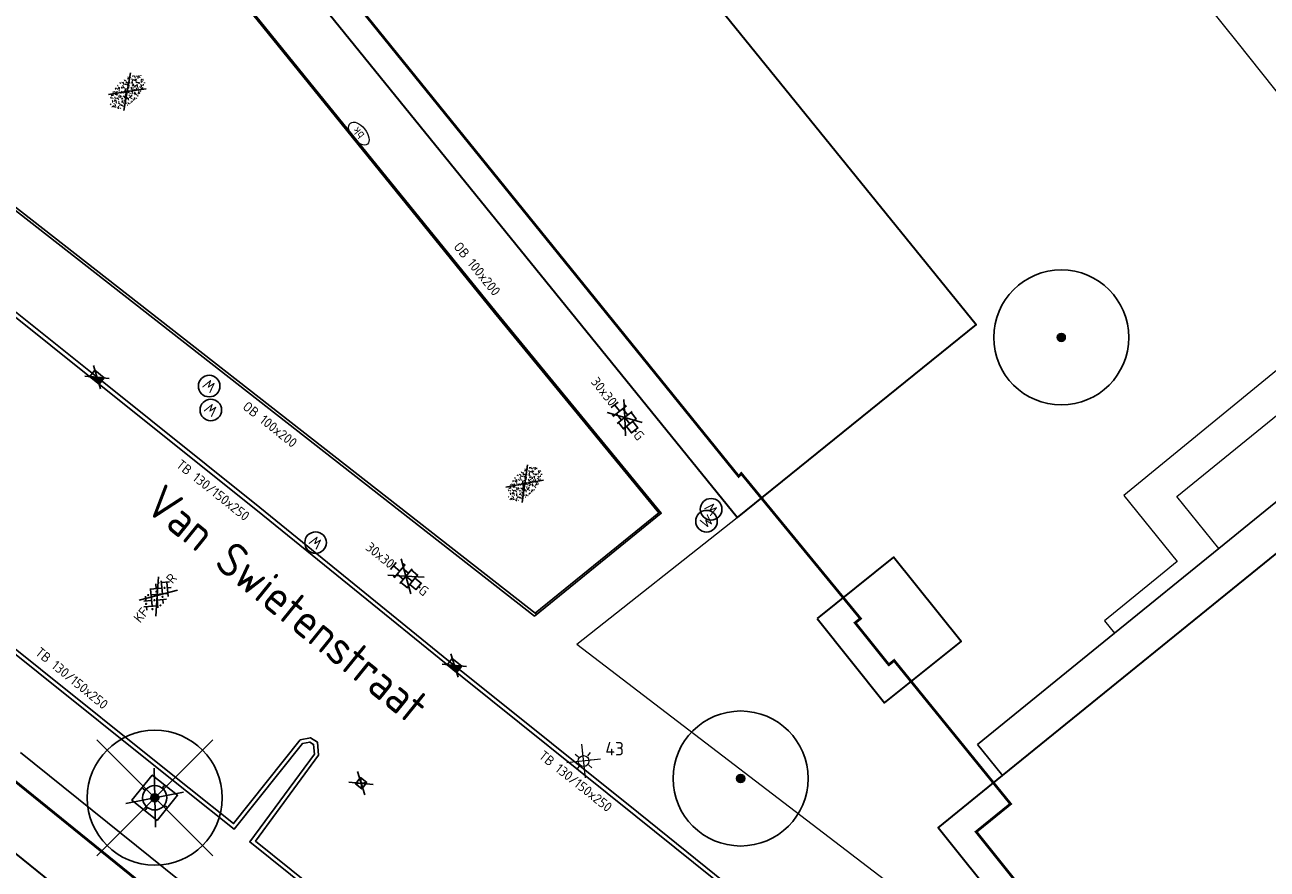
# Model space of a CAD drawing. Header units: metres. Extents: x 92877 to 94117, y 464509 to 465451.
# Tile 62 of 102: x 93219 to 93265, y 465127 to 465158. Entities that reach past the tile are written whole.
import ezdxf
from ezdxf.enums import TextEntityAlignment as Align

# ---------------------------------------------------------------- set-up
doc = ezdxf.new("R2010")
doc.units = ezdxf.units.M
doc.linetypes.add('XX-PROJECTGRENS', pattern=[18, 12, -3, 0, -3])
doc.layers.get('0').update_dxf_attribs({"linetype": 'CONTINUOUS'})
for name, color, linetype, lineweight in [('B-WE-GR-BOOM-S', 90, 'CONTINUOUS', 25), ('B-WE-IE-MEUBILAIR_WEGMEUBILAIR_LICHTMAST-T25', 7, 'CONTINUOUS', 25), ('B-WE-KL-WATER-S', 252, 'CONTINUOUS', 25), ('B-WE-OG-TOPOGRAFIE_BEBOUWING-GV', 252, 'CONTINUOUS', 35), ('B-WE-OG-TOPOGRAFIE_STRAATNAAM-T18', 7, 'CONTINUOUS', 18), ('B-WE-VH-VERHARDING-GV', 252, 'CONTINUOUS', 18), ('N-WE-KG-GRENS_PROJECT-G', 1, 'XX-PROJECTGRENS', 35), ('V-WE-GR-BOOM-S', 90, 'CONTINUOUS', 25), ('V-WE-GR-GRAS-S', 60, 'CONTINUOUS', 25), ('V-WE-IE-MEUBILAIR_WEGMEUBILAIR_BOOMKRANS-S', 7, 'CONTINUOUS', 25), ('V-WE-KL-ET_LS_OV_LICHTMAST-S', 190, 'CONTINUOUS', 25), ('V-WE-RI-HWA_KOLK-S', 150, 'CONTINUOUS', 25), ('V-WE-VH-KANTOPSLUITING-T18', 10, 'CONTINUOUS', 18), ('V-WE-VH-KANTOPSLUITING_OPSLUITBAND_100X200-G', 150, 'VH-OPSLUITBAND_100X200-V', 25), ('V-WE-VH-KANTOPSLUITING_OPSLUITBAND_60X200-G', 150, 'VH-OPSLUITBAND_60X200-V', 25), ('V-WE-VH-KANTOPSLUITING_TROTTOIRBAND_130 150-G', 210, 'VH-TROTTOIRBAND_130-150-V', 25), ('V-WE-VH-KANTOPSLUITING_VOORKANTBAND-G', 50, 'CONTINUOUS', 25), ('V-WE-VH-MATERIAALGRENS-G', 7, 'CONTINUOUS-V', 25), ('V-WE-VH-VERHARDING_STRAATBAKSTEEN-S', 252, 'CONTINUOUS', 25), ('V-WE-VH-VERHARDING_TEGEL-S', 252, 'CONTINUOUS', 25)]:
    doc.layers.add(name, color=color, linetype=linetype, lineweight=lineweight)
doc.layers.add('B_OVERBOUWLIJN_LIJN_1', color=252, linetype='CONTINUOUS')
doc.styles.add('NLCS-ISO', font='NLCS-ISO.ttf')
doc.styles.add('NLCS-ISO-M200-T18', font='NLCS-ISO.ttf', dxfattribs={"height": 0.36})
doc.styles.add('NLCS-ISO-M200-T25', font='NLCS-ISO.ttf', dxfattribs={"height": 0.5})
doc.styles.get("Standard").update_dxf_attribs({"font": 'isocp.shx'})
doc.linetypes.add('CONTINUOUS-V', pattern='A,3.5,[24,NLCS.SHX,S=0.5,R=0,X=0,Y=0],3.5', length=7)
doc.linetypes.add('VH-OPSLUITBAND_100X200-V', pattern='A,4,[24,NLCS.SHX,S=1,R=0,X=0,Y=0],4,-2,4,-2', length=16)
doc.linetypes.add('VH-OPSLUITBAND_60X200-V', pattern='A,3,[24,NLCS.SHX,S=1,R=0,X=0,Y=0],3,-2,2,-2', length=12)
doc.linetypes.add('VH-TROTTOIRBAND_130-150-V', pattern='A,2.5,[24,NLCS.SHX,S=1,R=0,X=0,Y=0],2.5,-2,2,-2,2,-2', length=15)

# ---------------------------------------------------------------- blocks, each defined once
blk = doc.blocks.new('V-SIE-WEG_BOOMKRANS')
at = {"color": 0}
for p, q in [((-0.836, -0.701), (0.836, 0.701)), ((0.836, -0.701), (-0.836, 0.701))]:
    blk.add_line(p, q, dxfattribs=at)
at = {"flags": 128}
blk.add_lwpolyline([(-0.6, -0.6), (0.6, -0.6), (0.6, 0.6), (-0.6, 0.6)], close=True, dxfattribs=at)
for points in [[(-0.001, 0.6), (-0.001, 0.551), (-0.016, 0.525), (-0.001, 0.498), (-0.001, 0.45)], [(0.6, 0.001), (0.551, 0.001), (0.525, 0.016), (0.498, 0.001), (0.45, 0.001)], [(-0.6, -0.001), (-0.551, -0.001), (-0.525, -0.016), (-0.498, -0.001), (-0.45, -0.001)], [(0.001, -0.6), (0.001, -0.551), (0.016, -0.525), (0.001, -0.498), (0.001, -0.45)]]:
    blk.add_lwpolyline(points, dxfattribs=at)
blk.add_circle((0, 0), 0.45)
blk = doc.blocks.new('V-SRI-KOLK_TROTTOIR-SO')
blk.add_hatch(color=256).paths.add_polyline_path([(1.125, 0.75), (-1.125, 0.75), (-1.125, -0.75)])
at = {"ltscale": 0.1}
for p, q in [((-1.875, 1.25), (1.875, -1.25)), ((1.875, 1.25), (-1.875, -1.25))]:
    blk.add_line(p, q, dxfattribs=at)
blk.add_line((-1.125, -0.75), (1.125, 0.75))
at = {"flags": 128}
blk.add_lwpolyline([(-1.125, -0.75), (1.125, -0.75), (1.125, 0.75), (-1.125, 0.75)], close=True, dxfattribs=at)
blk = doc.blocks.new('V-SRI-KOLK_STRAAT_300X300-SO')
at = {"ltscale": 0.1}
for p, q in [((-1.875, 2), (1.875, -0.5)), ((1.875, 2), (-1.875, -0.5))]:
    blk.add_line(p, q, dxfattribs=at)
for p, q in [((-0.75, 0), (0.75, 1.5)), ((0.75, 0), (-0.75, 1.5))]:
    blk.add_line(p, q)
at = {"flags": 128}
blk.add_lwpolyline([(-0.75, 0), (0.75, 0), (0.75, 1.5), (-0.75, 1.5)], close=True, dxfattribs=at)
blk = doc.blocks.new('SKL-WATER_BRANDKRAAN_BRANDPUT-SO')
at = {"color": 0, "linetype": 'ByBlock', "lineweight": 18}
blk.add_ellipse((0, 0), major_axis=(2.5, 0), ratio=0.54, dxfattribs=at)
at = {"color": 0, "linetype": 'ByBlock', "lineweight": 18, "style": 'NLCS-ISO'}
blk.add_text('bk', height=1.5, dxfattribs=at).set_placement((0.16, 0), align=Align.MIDDLE_CENTER)
blk = doc.blocks.new('SKL-WATER_STRAATPOT-SO')
blk.add_circle((0, 0), 2)
at = {"style": 'NLCS-ISO'}
blk.add_text('W', height=2, rotation=360, dxfattribs=at).set_placement((-1.06, -1.05))
blk = doc.blocks.new('V-SVH-TEGEL_300X300_DUN_HALFST_KL-SO')
for p, q in [((-3.08, 0.75), (-3, 0.75)), ((-3, -0.83), (-3, 0.83)), ((-3, 0), (-1.5, 0)), ((-1.84, 1.5), (-1.5, 1.5)), ((-1.5, -1.6), (-1.5, 1.6)), ((-1.5, 0.75), (0, 0.75)), ((0, -1.78), (0, 1.78)), ((0, 1.5), (1.5, 1.5)), ((0, 0), (1.5, 0)), ((1.5, -1.6), (1.5, 1.6)), ((1.5, 0.75), (3, 0.75)), ((3, -0.83), (3, 0.83)), ((3, 0), (3.39, 0)), ((-3.08, -0.75), (-3, -0.75)), ((-1.84, -1.5), (-1.5, -1.5)), ((-1.5, -0.75), (0, -0.75)), ((0, -1.5), (1.5, -1.5)), ((1.5, -0.75), (3, -0.75))]:
    blk.add_line(p, q)
at = {"ltscale": 0.1}
for q in [(-2.75, -1.98), (-2.73, 1.96), (2.73, 1.96), (2.75, -1.98)]:
    blk.add_line((0, 0), q, dxfattribs=at)
at = {"style": 'NLCS-ISO'}
blk.add_attdef('FORMAAT', text='', height=1.8, dxfattribs=at).set_placement((-3.18, 0), align=Align.MIDDLE_RIGHT)
blk.add_attdef('KLEUR', text='', height=1.8, dxfattribs=at).set_placement((3.49, 0), align=Align.MIDDLE_LEFT)
at = {"style": 'NLCS-ISO', "flags": 1}
blk.add_attdef('FUNCTIE', text='', height=1.8, dxfattribs=at).set_placement((0.12, -3.58), align=Align.MIDDLE_CENTER)
blk = doc.blocks.new('V-SVH-SBS_KEIFORMAAT_KEPER_KL-SO')
for p, q in [((-3.36, -0.25), (-2.89, 0.22)), ((-3.23, 0.55), (-1.41, -1.27)), ((0, 0), (-2.8, 2.01)), ((-2.44, 1.25), (-1.41, 0.22)), ((-2.15, -0.53), (0.08, 1.7)), ((-2.15, 0.96), (-1.49, 1.62)), ((-1.7, -1.56), (0.08, 0.22)), ((-0.67, 0.96), (1.56, -1.27)), ((-0.02, 1.8), (1.56, 0.22)), ((0, 0), (2.8, 2.01)), ((0.82, 0.96), (1.48, 1.62)), ((0.82, -0.53), (2.54, 1.19)), ((1.14, -1.7), (3.05, 0.22)), ((2.3, 0.96), (3.39, -0.13)), ((0, 0), (-3.13, -2.25)), ((-0.67, -0.53), (0.58, -1.77)), ((-0.44, -1.78), (0.08, -1.27)), ((0, 0), (3.13, -2.25)), ((2.3, -0.53), (2.8, -1.02))]:
    blk.add_line(p, q)
for centre in [(-2.52, 0.59), (-1.04, 1.33), (0.45, 0.59), (1.93, 1.33), (-2.52, -0.9), (-1.04, -0.16), (0.45, -0.9), (1.93, -0.16)]:
    blk.add_circle(centre, 0.0881)
blk.add_arc((-1.04, -1.64), 0.0881, 295.9034, 224.543)
at = {"style": 'NLCS-ISO'}
blk.add_attdef('FORMAAT', text='', height=1.8, dxfattribs=at).set_placement((-3.39, 0), align=Align.MIDDLE_RIGHT)
blk.add_attdef('KLEUR', text='', height=1.8, dxfattribs=at).set_placement((3.39, 0), align=Align.MIDDLE_LEFT)
at = {"style": 'NLCS-ISO', "flags": 1}
blk.add_attdef('FUNCTIE', text='', height=1.8, dxfattribs=at).set_placement((0.12, -3.58), align=Align.MIDDLE_CENTER)
blk = doc.blocks.new('V-SGR-GRAS_01-SO')
at = {"ltscale": 0.1}
for p, q in [((-1.96, -0.07), (-1.98, 0)), ((-1.93, 0.19), (-1.93, 0.24)), ((-1.89, 0.24), (-1.92, 0.25)), ((-1.67, 0.02), (-1.6, 0.04)), ((-1.6, 0.24), (-1.65, 0.29)), ((-1.53, 0.32), (-1.6, 0.35)), ((-1.45, 0.64), (-1.52, 0.66)), ((-1.52, 0.19), (-1.44, 0.19)), ((-1.47, 0.58), (-1.48, 0.65)), ((0, 0), (-1.43, 1.03)), ((-1.43, 0.48), (-1.35, 0.5)), ((-1.36, 0.21), (-1.43, 0.23)), ((0, 0), (-1.43, -1.03)), ((-1.42, 0.13), (-1.36, 0.17)), ((-1.38, 0.11), (-1.32, 0.16)), ((-1.37, 0.01), (-1.38, 0.08)), ((-1.33, 0.11), (-1.33, 0.19)), ((-1.3, 0.76), (-1.32, 0.77)), ((-1.28, 0.68), (-1.28, 0.76)), ((-1.17, 0.39), (-1.23, 0.43)), ((-1.17, 0.24), (-1.22, 0.29)), ((-1.15, 0.65), (-1.21, 0.7)), ((-1.11, 0.17), (-1.04, 0.19)), ((-1.03, 0.03), (-1.1, 0.07)), ((-0.94, 0.84), (-1, 0.88)), ((-0.97, 0.51), (-0.92, 0.57)), ((-0.89, 0.5), (-0.97, 0.52)), ((-0.94, 0.19), (-0.87, 0.19)), ((-0.92, 0.42), (-0.86, 0.46)), ((-0.89, 0.81), (-0.82, 0.81)), ((-0.87, 0.66), (-0.89, 0.73)), ((-0.8, 0.06), (-0.88, 0.08)), ((-0.87, 0.62), (-0.8, 0.64)), ((-0.8, 0.47), (-0.87, 0.51)), ((-0.75, 0.24), (-0.8, 0.29)), ((-0.77, 0.09), (-0.79, 0.16)), ((-0.73, 0.65), (-0.78, 0.7)), ((-0.74, 0.03), (-0.73, 0.11)), ((-0.67, 0.11), (-0.73, 0.14)), ((-0.69, 0.61), (-0.68, 0.68)), ((-0.58, 0.92), (-0.64, 0.96)), ((-0.56, 0.92), (-0.51, 0.97)), ((-0.56, 0.32), (-0.48, 0.34)), ((-0.44, 0.55), (-0.51, 0.59)), ((-0.43, 0.78), (-0.5, 0.8)), ((-0.42, 0.71), (-0.36, 0.74)), ((-0.34, 0.35), (-0.41, 0.37)), ((-0.32, 0.24), (-0.38, 0.29)), ((-0.31, 0.19), (-0.37, 0.22)), ((-0.37, 0.19), (-0.29, 0.19)), ((-0.31, 0.65), (-0.36, 0.7)), ((-0.32, 0.81), (-0.24, 0.81)), ((-0.32, 0.77), (-0.24, 0.79)), ((-0.28, 0.73), (-0.29, 0.81)), ((-0.21, 1), (-0.27, 1.03)), ((-0.24, 0.02), (-0.17, 0.04)), ((-0.18, 0.17), (-0.19, 0.24)), ((-0.08, 0.63), (-0.14, 0.67)), ((-0.14, -0.04), (-0.14, 0.03)), ((-0.09, 0.53), (-0.09, 0.6)), ((-0.08, 0.16), (-0.03, 0.21)), ((-0.07, 0.19), (0, 0.23)), ((0.06, 0.27), (-0.01, 0.3)), ((0, 0), (1.43, 1.03)), ((0, 0.47), (0.07, 0.49)), ((0, 0), (1.43, -1.03)), ((0.1, 0.24), (0.05, 0.29)), ((0.13, 0.64), (0.06, 0.66)), ((0.07, 0.99), (0.14, 1.03)), ((0.12, 0.65), (0.07, 0.7)), ((0.22, 0.2), (0.15, 0.22)), ((0.21, 0.19), (0.28, 0.19)), ((0.29, 0.71), (0.22, 0.75)), ((0.24, 0.92), (0.31, 0.94)), ((0.26, 0.81), (0.33, 0.81)), ((0.32, 0.81), (0.3, 0.89)), ((0.31, 0.17), (0.39, 0.19)), ((0.32, 0.57), (0.38, 0.62)), ((0.42, 0.34), (0.36, 0.38)), ((0.42, 0.25), (0.4, 0.32)), ((0.43, 0.48), (0.49, 0.51)), ((0.53, 0.24), (0.47, 0.29)), ((0.54, 0.65), (0.49, 0.7)), ((0.56, -0.02), (0.49, 0.02)), ((0.5, 0.45), (0.51, 0.53)), ((0.59, 0.93), (0.52, 0.94)), ((0.55, 0.62), (0.63, 0.64)), ((0.65, 0.79), (0.58, 0.83)), ((0.68, 0.49), (0.61, 0.51)), ((0.77, 0.05), (0.7, 0.07)), ((0.78, 0.42), (0.72, 0.46)), ((0.78, 0.19), (0.86, 0.19)), ((0.83, 0.81), (0.91, 0.81)), ((0.92, 0.06), (0.85, 0.09)), ((0.87, 0.31), (0.94, 0.33)), ((0.95, 0.24), (0.9, 0.29)), ((0.91, 0.89), (0.91, 0.92)), ((0.97, 0.65), (0.91, 0.7)), ((0.93, 0.76), (0.99, 0.8)), ((1.01, 0.87), (0.95, 0.91)), ((1.01, 0.33), (1, 0.4)), ((1.15, 0.78), (1.08, 0.8)), ((1.15, 0.5), (1.08, 0.54)), ((1.1, 0.38), (1.1, 0.45)), ((1.11, 0.77), (1.18, 0.79)), ((1.24, 0.34), (1.17, 0.36)), ((1.18, 0.01), (1.26, 0.03)), ((1.21, 0.21), (1.26, 0.26)), ((1.28, 0.14), (1.22, 0.17)), ((1.28, 0.25), (1.35, 0.29)), ((1.37, 0.24), (1.32, 0.29)), ((1.39, 0.65), (1.34, 0.7)), ((1.36, 0.19), (1.43, 0.19)), ((1.42, 0.46), (1.5, 0.48)), ((1.51, 0.58), (1.44, 0.62)), ((1.64, 0.21), (1.58, 0.25)), ((1.61, 0.41), (1.59, 0.48)), ((1.69, 0.3), (1.7, 0.37)), ((1.79, 0.19), (1.72, 0.21)), ((1.74, 0.16), (1.81, 0.18)), ((1.8, 0.24), (1.75, 0.29)), ((1.93, 0.19), (1.95, 0.19)), ((-1.92, -0.16), (-1.85, -0.12)), ((-1.82, -0.08), (-1.9, -0.06)), ((-1.76, -0.13), (-1.82, -0.09)), ((-1.78, -0.3), (-1.73, -0.25)), ((-1.62, -0.5), (-1.69, -0.46)), ((-1.63, -0.57), (-1.68, -0.52)), ((-1.61, -0.17), (-1.67, -0.11)), ((-1.57, -0.44), (-1.49, -0.44)), ((-1.54, -0.66), (-1.5, -0.64)), ((-1.4, -0.05), (-1.46, -0.01)), ((-1.38, -0.46), (-1.38, -0.39)), ((-1.35, -0.28), (-1.28, -0.26)), ((-1.27, -0.23), (-1.34, -0.21)), ((-1.26, -0.42), (-1.33, -0.38)), ((-1.27, -0.56), (-1.28, -0.48)), ((-1.21, -0.57), (-1.26, -0.52)), ((-1.18, -0.67), (-1.25, -0.65)), ((-1.19, -0.17), (-1.24, -0.11)), ((-1.13, -0.78), (-1.19, -0.75)), ((-1.06, -0.39), (-1, -0.35)), ((-1.04, -0.58), (-0.97, -0.57)), ((-0.99, -0.44), (-0.92, -0.44)), ((-0.9, -0.34), (-0.96, -0.3)), ((-0.9, -0.65), (-0.84, -0.6)), ((-0.84, -0.94), (-0.85, -0.93)), ((-0.78, -0.57), (-0.84, -0.52)), ((-0.76, -0.7), (-0.83, -0.67)), ((-0.76, -0.17), (-0.82, -0.11)), ((-0.8, -0.13), (-0.73, -0.11)), ((-0.71, -0.38), (-0.79, -0.36)), ((-0.79, -0.54), (-0.78, -0.46)), ((-0.72, -0.89), (-0.65, -0.87)), ((-0.71, -0.9), (-0.64, -0.86)), ((-0.62, -0.82), (-0.7, -0.8)), ((-0.67, -0.48), (-0.69, -0.4)), ((-0.53, -0.26), (-0.6, -0.22)), ((-0.58, -0.99), (-0.59, -0.97)), ((-0.57, -0.1), (-0.5, -0.06)), ((-0.49, -0.25), (-0.44, -0.19)), ((-0.48, -0.44), (-0.41, -0.42)), ((-0.4, -0.63), (-0.46, -0.59)), ((-0.38, -0.98), (-0.43, -0.93)), ((-0.42, -0.44), (-0.34, -0.44)), ((-0.36, -0.57), (-0.41, -0.52)), ((-0.34, -0.17), (-0.39, -0.11)), ((-0.26, -0.99), (-0.33, -0.95)), ((-0.25, -0.09), (-0.32, -0.07)), ((-0.17, -0.18), (-0.24, -0.14)), ((-0.16, -0.53), (-0.23, -0.51)), ((-0.21, -0.61), (-0.15, -0.58)), ((-0.19, -0.62), (-0.19, -0.54)), ((-0.17, -0.74), (-0.1, -0.72)), ((-0.07, -0.97), (-0.14, -0.95)), ((-0.04, -0.55), (-0.1, -0.51)), ((-0.08, -0.4), (-0.09, -0.32)), ((-0.01, -1.01), (0.04, -0.95)), ((0.05, -0.98), (0, -0.93)), ((0.07, -0.57), (0.01, -0.52)), ((0.02, -0.96), (0.01, -0.89)), ((0.08, -0.17), (0.03, -0.11)), ((0.1, -0.91), (0.03, -0.88)), ((0.07, -0.29), (0.14, -0.27)), ((0.19, -0.1), (0.13, -0.06)), ((0.16, -0.44), (0.23, -0.44)), ((0.17, -1.04), (0.22, -1.02)), ((0.31, -0.24), (0.24, -0.22)), ((0.33, -0.47), (0.26, -0.43)), ((0.29, -0.33), (0.35, -0.29)), ((0.4, -0.68), (0.32, -0.66)), ((0.39, -0.6), (0.45, -0.55)), ((0.39, -0.59), (0.46, -0.57)), ((0.4, -0.69), (0.41, -0.62)), ((0.46, -0.83), (0.4, -0.8)), ((0.47, -0.98), (0.42, -0.93)), ((0.49, -0.57), (0.44, -0.52)), ((0.45, -0.12), (0.46, -0.05)), ((0.51, -0.17), (0.45, -0.11)), ((0.52, -0.32), (0.5, -0.24)), ((0.62, -0.88), (0.6, -0.81)), ((0.63, -0.14), (0.7, -0.12)), ((0.69, -0.39), (0.62, -0.35)), ((0.64, -0.84), (0.71, -0.81)), ((0.7, -0.89), (0.77, -0.88)), ((0.73, -0.44), (0.81, -0.44)), ((0.82, -0.76), (0.76, -0.72)), ((0.78, -0.04), (0.85, 0)), ((0.86, -0.39), (0.79, -0.37)), ((0.8, -0.19), (0.85, -0.14)), ((0.86, -0.94), (0.84, -0.93)), ((0.91, -0.57), (0.86, -0.52)), ((0.93, -0.17), (0.88, -0.11)), ((0.95, -0.83), (0.88, -0.81)), ((0.94, -0.44), (1.01, -0.42)), ((1.05, -0.31), (0.99, -0.27)), ((1, -0.77), (1, -0.7)), ((1.05, -0.2), (1.05, -0.12)), ((1.11, -0.24), (1.1, -0.16)), ((1.19, -0.68), (1.12, -0.64)), ((1.14, -0.56), (1.21, -0.52)), ((1.21, -0.8), (1.2, -0.73)), ((1.33, -0.1), (1.26, -0.08)), ((1.26, -0.75), (1.33, -0.73)), ((1.34, -0.57), (1.29, -0.52)), ((1.36, -0.17), (1.3, -0.11)), ((1.31, -0.44), (1.38, -0.44)), ((1.42, -0.23), (1.35, -0.19)), ((1.42, -0.54), (1.35, -0.52)), ((1.55, -0.6), (1.49, -0.56)), ((1.5, -0.29), (1.57, -0.27)), ((1.64, -0.27), (1.65, -0.2)), ((1.64, -0.27), (1.7, -0.23)), ((1.68, -0.55), (1.74, -0.5)), ((1.71, -0.16), (1.69, -0.09)), ((1.78, -0.15), (1.71, -0.11)), ((1.71, -0.52), (1.71, -0.52)), ((1.78, -0.17), (1.73, -0.11)), ((1.88, -0.25), (1.81, -0.23))]:
    blk.add_line(p, q, dxfattribs=at)
at = {"ltscale": 0.1, "style": 'NLCS-ISO'}
blk.add_attdef('TYPE', text='', height=0.5, dxfattribs=at).set_placement((3.47, -0.02), align=Align.MIDDLE_CENTER)
blk = doc.blocks.new('V-SGR-BOOM_01')
at = {"ltscale": 0.1}
h = blk.add_hatch(color=256, dxfattribs=at)
edge = h.paths.add_edge_path()
edge.add_arc((0, 0), 0.15, 0, 360)
at = {"lineweight": -3}
for p, q in [((-2.146, 2.146), (2.146, -2.146)), ((2.146, 2.146), (-2.146, -2.146))]:
    blk.add_line(p, q, dxfattribs=at)
for radius in [2.5, 0.045]:
    blk.add_circle((0, 0), radius)
at = {"ltscale": 0.1}
blk.add_circle((0, 0), 0.15, dxfattribs=at)
blk = doc.blocks.new('SGR-BOOM_01')
at = {"ltscale": 0.1}
h = blk.add_hatch(color=256, dxfattribs=at)
edge = h.paths.add_edge_path()
edge.add_arc((0, 0), 0.15, 0, 360)
for radius in [2.5, 0.045]:
    blk.add_circle((0, 0), radius)
blk.add_circle((0, 0), 0.15, dxfattribs=at)
blk = doc.blocks.new('SKL-ET_OV_LICHTMAST-SO')
at = {"color": 0, "linetype": 'ByBlock', "lineweight": 18}
for points in [[(-2.21, -2.21), (2.21, 2.21)], [(-2.21, 2.21), (2.21, -2.21)], [(-1.25, 0), (-2, 0)], [(-1.41, 1.41), (-0.88, 0.88)], [(0, 2), (0, 1.25)], [(0.88, 0.88), (1.41, 1.41)], [(2, 0), (1.25, 0)], [(-1.41, -1.41), (-0.88, -0.88)], [(0, -1.25), (0, -2)], [(0.88, -0.88), (1.41, -1.41)]]:
    blk.add_lwpolyline(points, dxfattribs=at)
blk.add_circle((0, 0), 1, dxfattribs=at)

msp = doc.modelspace()

# ---------------------------------------------------------------- linework, layer by layer
at = {"layer": 'B-WE-OG-TOPOGRAFIE_BEBOUWING-GV'}
for p, q in [((93245.36, 465139.966), (93214.353, 465178.205)), ((93255.189, 465130.407), (93290.701, 465159.229)), ((93193.853, 465147.502), (93246.565, 465104.956))]:
    msp.add_line(p, q, dxfattribs=at)
at = {"layer": 'B-WE-OG-TOPOGRAFIE_BEBOUWING-GV', "flags": 128}
for points in [[(93223.205, 465185.357), (93254.212, 465147.118), (93245.36, 465139.966)], [(93248.323, 465136.221), (93250.822, 465133.107), (93253.653, 465135.379), (93251.154, 465138.493), (93248.323, 465136.221)], [(93259.906, 465119.611), (93252.798, 465128.467), (93255.189, 465130.407)]]:
    msp.add_lwpolyline(points, dxfattribs=at)
at = {"layer": 'B-WE-VH-VERHARDING-GV'}
for p, q in [((93259.339, 465135.685), (93263.199, 465138.82)), ((93239.424, 465135.279), (93259.906, 465119.611))]:
    msp.add_line(p, q, dxfattribs=at)
at = {"layer": 'B-WE-VH-VERHARDING-GV', "flags": 128}
for points in [[(93255.62, 465168), (93258.707, 465164.009), (93263.874, 465157.576), (93270.32, 465149.48), (93259.685, 465140.778)], [(93263.199, 465138.82), (93261.65, 465140.74), (93265.602, 465143.955), (93267.163, 465142.04)], [(93259.685, 465140.778), (93261.66, 465138.33), (93261.042, 465137.827), (93258.97, 465136.14), (93259.339, 465135.685)], [(93239.424, 465135.279), (93245.36, 465139.966)], [(93259.339, 465135.685), (93254.256, 465131.556), (93255.147, 465130.459), (93255.189, 465130.407)]]:
    msp.add_lwpolyline(points, dxfattribs=at)
at = {"layer": 'B_OVERBOUWLIJN_LIJN_1'}
for p, q in [((93267.163, 465142.04), (93263.199, 465138.82)), ((93263.199, 465138.82), (93259.339, 465135.685)), ((93259.339, 465135.685), (93254.256, 465131.556))]:
    msp.add_line(p, q, dxfattribs=at)
at = {"layer": 'B_OVERBOUWLIJN_LIJN_1', "flags": 128}
msp.add_lwpolyline([(93254.256, 465131.556), (93255.147, 465130.459), (93255.189, 465130.407)], dxfattribs=at)
at = {"layer": 'N-WE-KG-GRENS_PROJECT-G', "const_width": 0.1, "flags": 128}
msp.add_lwpolyline([(93142.804, 465086.89), (93145.447, 465089.504), (93147.332, 465091.955), (93148.613, 465093.182), (93161.411, 465113.679), (93167.204, 465122.957), (93170.456, 465128.173), (93179.763, 465143.103), (93186.894, 465154.496), (93187.89, 465154.904), (93188.17, 465154.679), (93191.39, 465152.077), (93194.828, 465149.413), (93202.752, 465142.922), (93211.334, 465136.086), (93246.401, 465107.701), (93253.059, 465102.314), (93253.343, 465100.976), (93245.804, 465089.865), (93244.522, 465087.941), (93231.812, 465069.293), (93227.954, 465063.58), (93226.853, 465062.424), (93215.691, 465046.012), (93211.996, 465040.636), (93204.425, 465029.753), (93202.609, 465027.143), (93198.032, 465020.213), (93194.363, 465014.869), (93190.619, 465009.505), (93189.819, 465008.221), (93185.531, 465002.305), (93181.433, 464996.691), (93178.696, 464993.153), (93172.103, 464984.564), (93163.085, 464972.835), (93161.131, 464970.564), (93154.083, 464961.647), (93148.985, 464955.311), (93145.469, 464951.039), (93138.605, 464942.927), (93131.702, 464935.14), (93128.236, 464931.41), (93126.865, 464929.653), (93122.062, 464924.79), (93112.82, 464915.353), (93112.694, 464915.474), (93110.007, 464912.809), (93108.158, 464914.641), (93097.954, 464904.418), (93099.616, 464902.379), (93097.346, 464900.004), (93095.105, 464898.042), (93093.141, 464896.427), (93087.358, 464891.835), (93084.647, 464889.561), (93079.687, 464885.222), (93073.559, 464880.645), (93064.795, 464874.789), (93057.662, 464870.165), (93057.255, 464870.007), (93057.168, 464870.002), (93056.607, 464870.091), (93053.277, 464868.411), (93060.039, 464854.372), (93062.426, 464849.152), (93065.249, 464843.338), (93068.532, 464844.778), (93069.154, 464846.147), (93077.316, 464850.716), (93083.11, 464853.91), (93083.112, 464853.905), (93087.983, 464856.618), (93087.623, 464857.315), (93087.914, 464857.845), (93094.137, 464862.208), (93094.032, 464862.502), (93094.431, 464862.805), (93094.609, 464862.539), (93096.966, 464864.191), (93097.445, 464863.691), (93100.286, 464866.409), (93107.265, 464873.112), (93113.757, 464878.765), (93119.027, 464883.354), (93126.19, 464890.319), (93126.053, 464890.447), (93129.224, 464893.588), (93132.754, 464897.33), (93136.979, 464901.466), (93141.064, 464906.039), (93145.123, 464910.02), (93146.946, 464911.937), (93151.571, 464916.872), (93154.026, 464919.546), (93161.923, 464928.693), (93166.437, 464933.828), (93170.519, 464938.737), (93174.372, 464943.51), (93176.337, 464945.983), (93178.669, 464948.924), (93181.236, 464952.541), (93184.321, 464956.452), (93185.617, 464958.052), (93188.572, 464961.84), (93195.315, 464970.699), (93197.093, 464969.277), (93199.637, 464972.465), (93198.95, 464972.958), (93202.951, 464977.949), (93202.249, 464978.521), (93202.364, 464978.666), (93202.234, 464979.72), (93202.711, 464980.328), (93203.771, 464980.458), (93206.283, 464983.648), (93206.153, 464984.709), (93206.628, 464985.314), (93207.678, 464985.434), (93209.477, 464987.722), (93211.5, 464990.295), (93211.38, 464991.345), (93211.858, 464991.954), (93212.908, 464992.074), (93215.413, 464995.259), (93215.283, 464996.319), (93215.758, 464996.923), (93216.817, 464997.043), (93217.976, 464998.513), (93217.195, 464999.188), (93221.285, 465004.117), (93220.562, 465004.619), (93224.498, 465009.504), (93223.744, 465010.107), (93228.745, 465016.379), (93228.548, 465017.661), (93229.799, 465019.138), (93230.171, 465019.204), (93232.859, 465016.92), (93240.879, 465028.723), (93247.237, 465037.466), (93243.345, 465039.426), (93245.385, 465042.407), (93267.791, 465074.762), (93271.654, 465080.832), (93274.315, 465084.653), (93274.677, 465085.271), (93280.631, 465092.992), (93283.915, 465097.533), (93293.238, 465109.1), (93296.471, 465112.853), (93305.145, 465123.792), (93308.461, 465126.639), (93309.398, 465127), (93310.34, 465127.104), (93311.021, 465127.029), (93311.569, 465126.572), (93314.325, 465123.425), (93311.446, 465121.218), (93317.763, 465113.435), (93320.742, 465115.844), (93321.734, 465114.618), (93318.743, 465112.198), (93332.363, 465095.383), (93335.324, 465097.784), (93336.313, 465096.566), (93333.394, 465094.197), (93346.863, 465077.572), (93349.745, 465079.914), (93350.754, 465078.674), (93347.845, 465076.305), (93354.176, 465068.5), (93362.85, 465075.591), (93361.376, 465077.286), (93365.219, 465080.332), (93350.596, 465098.232), (93346.729, 465095.077), (93346.089, 465095.987), (93350.715, 465099.775, 0.50922), (93350.922, 465101.967), (93324.402, 465134.651), (93320.907, 465131.811), (93318.885, 465134.322, -0.098106), (93317.859, 465136.546), (93317.809, 465136.827), (93329.287, 465148.479), (93335.156, 465154.254), (93344.697, 465163.309, -0.349567), (93347.493, 465163.354), (93347.813, 465163.049), (93349.127, 465161.413), (93346.391, 465159.229), (93348.191, 465157.343), (93348.243, 465157.384), (93353.341, 465151.084), (93356.361, 465153.524), (93357.294, 465152.369), (93354.273, 465149.929), (93367.901, 465133.094), (93370.919, 465135.533), (93371.856, 465134.369), (93368.844, 465131.928), (93379.841, 465118.334), (93382.859, 465120.772), (93383.785, 465119.621), (93380.762, 465117.178), (93384.644, 465112.392), (93390.968, 465117.536), (93393.698, 465119.744), (93389.575, 465124.751), (93393.126, 465127.653), (93381.652, 465141.958), (93378.045, 465139.012), (93374.932, 465142.847), (93384.724, 465150.628, 0.393005), (93384.971, 465152.673), (93376.322, 465163.131, 0.393551), (93374.278, 465163.377), (93369.858, 465159.798), (93359.893, 465172.144), (93359.196, 465171.59), (93356.894, 465174.416), (93366.327, 465182.365), (93383.74, 465196.71, -0.309181), (93386.819, 465196.235), (93386.977, 465196.072), (93387.797, 465195.067), (93385.13, 465192.859), (93391.412, 465185.104), (93394.43, 465187.543), (93395.435, 465186.298), (93392.425, 465183.858), (93405.872, 465167.212), (93408.891, 465169.662), (93409.895, 465168.418), (93406.884, 465165.977), (93415.682, 465155.114), (93422.305, 465160.477), (93419.312, 465164.504), (93427.805, 465171.459), (93432.936, 465175.602, 0.389945), (93433.117, 465177.605), (93406.306, 465210.598, 0.403895), (93404.272, 465210.792), (93395.071, 465203.259, -0.04985), (93394.529, 465205.075), (93406.003, 465214.474), (93406.153, 465214.258), (93408.855, 465216.515), (93413.243, 465220.126), (93424.061, 465228.978), (93433.335, 465236.564), (93456.901, 465255.803), (93462.358, 465260.256), (93474.24, 465257.384), (93487.491, 465268.365), (93481.957, 465274.413), (93477.953, 465270.75), (93460.622, 465275.164), (93454.054, 465277.377), (93450.532, 465272.851), (93448.516, 465271.205), (93400.455, 465231.959), (93399.011, 465233.652), (93395.691, 465230.975), (93395.475, 465231.241), (93389.321, 465226.059), (93372.983, 465212.672), (93260.058, 465121.022), (93254.212, 465128.327), (93255.485, 465129.359), (93251.172, 465134.67), (93250.976, 465134.513), (93249.73, 465136.066), (93249.925, 465136.222), (93245.512, 465141.593), (93245.414, 465141.489), (93215.797, 465178.086), (93224.817, 465185.374), (93221.615, 465189.311), (93221.504, 465189.439), (93221.504, 465189.484), (93221.582, 465189.664), (93258.555, 465216.278), (93287.858, 465237.306), (93316.719, 465257.815), (93323.665, 465262.74), (93325.266, 465260.773), (93334.631, 465268.404), (93348.967, 465280.041), (93353.283, 465283.494), (93353.525, 465283.192), (93373.219, 465297.094), (93403.844, 465318.948), (93403.686, 465319.158), (93405.483, 465320.403), (93410.351, 465324.912), (93402.835, 465333.569), (93398.335, 465338.895), (93392.573, 465334.08), (93389.104, 465331.474), (93348.447, 465302.964), (93320.1, 465282.787), (93289.014, 465260.48), (93254.82, 465235.917), (93226.588, 465215.717), (93213.129, 465205.995), (93182.769, 465181.222), (93183.254, 465180.57), (93182.292, 465179.905), (93183.685, 465178.016), (93174.631, 465171.467), (93173.396, 465173.195), (93172.303, 465172.388), (93168.471, 465170.193), (93170.119, 465168.084), (93171.264, 465166.905), (93171.887, 465165.92), (93172.046, 465165.485), (93172.061, 465164.02), (93171.791, 465162.221), (93171.603, 465161.889), (93167.902, 465156.013), (93164.39, 465150.403), (93160.435, 465144.058), (93158.382, 465140.726), (93156.607, 465137.917), (93154.807, 465135.049), (93153.786, 465134.188), (93154.016, 465133.775), (93153.338, 465133.133), (93153.16, 465132.506), (93153.134, 465132.463), (93152.077, 465130.671), (93150.973, 465128.906), (93147.775, 465123.769), (93144.058, 465117.809), (93140.544, 465112.153), (93139.017, 465109.781), (93136.381, 465105.485), (93134.48, 465102.415), (93134.183, 465101.965), (93133.958, 465101.735), (93130.915, 465098.93), (93126.03, 465094.455), (93121.818, 465090.575), (93117.904, 465086.833), (93113.47, 465082.448), (93112.834, 465082.495), (93109.779, 465079.439), (93106.782, 465076.441), (93106.819, 465075.801), (93105.522, 465074.513), (93100.162, 465069.076), (93097.993, 465066.793), (93094.572, 465063.113), (93089.135, 465057.106), (93083.693, 465051.015), (93080.417, 465047.335), (93077.017, 465043.497), (93073.934, 465040.014), (93073.472, 465039.534), (93072.001, 465037.863), (93071.812, 465037.638), (93069.705, 465035.225), (93068.078, 465033.424), (93064.121, 465029.238), (93059.891, 465024.784), (93054.546, 465019.348), (93051.829, 465016.783), (93042.954, 465008.588), (93039.428, 465005.328), (93039.04, 465005.881), (93035.768, 465003.501), (93034.642, 465002.582), (93035.282, 465001.847), (93028.269, 464995.871), (93027.63, 464996.626), (93025.853, 464995.108), (93024.898, 464994.489), (93025.348, 464993.801), (93025.385, 464993.139), (93023.546, 464991.657), (93020.74, 464989.867), (93009.831, 464980.839), (93002.614, 464974.822), (93001.219, 464974.424), (92997.627, 464972.314), (93000.275, 464968.182), (93003.222, 464963.818), (93004.539, 464962.472), (93005.558, 464961.008), (93007.714, 464956.785), (93011.389, 464958.36), (93011.758, 464959.803), (93016.761, 464964.005), (93022.798, 464969.066), (93023.124, 464969.069), (93023.859, 464969.958), (93031.994, 464976.787), (93034.007, 464978.44), (93039.335, 464982.95), (93042.149, 464985.327), (93043.343, 464986.286), (93048.652, 464990.9), (93051.638, 464993.482), (93054.319, 464995.599), (93054.16, 464995.728), (93056.817, 464998.088), (93056.95, 464998.249), (93057.025, 464998.223), (93061.752, 465002.708), (93069.172, 465009.817), (93070.327, 465011.305), (93072.947, 465014.003), (93077.454, 465018.647), (93081.951, 465023.517), (93086.147, 465028.149), (93090.291, 465032.813), (93095.645, 465038.867), (93100.706, 465044.522), (93107.652, 465052.218), (93109.08, 465053.733), (93109.476, 465054.154), (93112.165, 465057.006), (93113.936, 465058.77), (93117.521, 465062.601), (93121.643, 465066.775), (93123.547, 465068.699), (93128.69, 465073.617), (93128.797, 465073.72), (93131.858, 465076.592), (93136.523, 465080.981), (93138.359, 465082.708)], format="xyb", close=True, dxfattribs=at)
at = {"layer": 'V-WE-VH-KANTOPSLUITING_OPSLUITBAND_100X200-G', "flags": 128}
msp.add_lwpolyline([(93237.924, 465136.38), (93215.275, 465154.068), (93199.408, 465166.788), (93201.278, 465168.444), (93199.625, 465170.32), (93199.388, 465170.589), (93200.629, 465171.889), (93200.125, 465172.525), (93205.773, 465177.802), (93205.991, 465177.574), (93208.374, 465179.866), (93208.312, 465179.927), (93209.333, 465180.993), (93210.902, 465182.463)], dxfattribs=at)
at = {"layer": 'V-WE-VH-KANTOPSLUITING_OPSLUITBAND_60X200-G', "flags": 128}
msp.add_lwpolyline([(93210.858, 465182.422), (93213.036, 465179.746), (93212.821, 465178.153), (93212.062, 465177.516), (93217.146, 465171.255), (93229.472, 465156.048), (93236.371, 465147.542), (93242.458, 465140.134), (93237.875, 465136.418)], dxfattribs=at)
at = {"layer": 'V-WE-VH-KANTOPSLUITING_TROTTOIRBAND_130 150-G', "flags": 128}
for points in [[(93210.728, 465182.437), (93210.332, 465182.999), (93210.171, 465183.182), (93209.976, 465183.301), (93209.754, 465183.357), (93209.526, 465183.345), (93209.297, 465183.261), (93209.075, 465183.152), (93204.231, 465178.522), (93198.642, 465173.345), (93195.898, 465173.449), (93194.886, 465172.516), (93194.075, 465171.721), (93193.9, 465171.549), (93193.724, 465171.382), (93193.569, 465171.206), (93193.429, 465171.016), (93193.307, 465170.816), (93193.202, 465170.605), (93193.116, 465170.385), (93193.05, 465170.16), (93193.003, 465169.93), (93192.978, 465169.696), (93192.972, 465169.461), (93192.987, 465169.226), (93193.022, 465168.994), (93193.078, 465168.766), (93193.154, 465168.542), (93193.249, 465168.327), (93193.361, 465168.121), (93193.492, 465167.926), (93193.639, 465167.742), (93193.799, 465167.575), (93194.386, 465167.113), (93195.189, 465166.466), (93196.464, 465165.435), (93198.66, 465163.658), (93203.821, 465159.501), (93209.54, 465154.872), (93215.218, 465150.297), (93221.643, 465145.158), (93227.68, 465140.332), (93234.866, 465134.501), (93235.259, 465134.186), (93241.7, 465129.025), (93248.105, 465123.874), (93257.216, 465116.572), (93260.234, 465114.153), (93260.55, 465113.905), (93262.027, 465112.75), (93262.207, 465112.611), (93262.393, 465112.493), (93262.589, 465112.394), (93262.794, 465112.313), (93263.006, 465112.253), (93263.223, 465112.213), (93263.442, 465112.194), (93263.663, 465112.195), (93263.882, 465112.217), (93264.098, 465112.261), (93264.308, 465112.324), (93264.513, 465112.407), (93264.707, 465112.509), (93264.892, 465112.629), (93265.064, 465112.766), (93265.223, 465112.919), (93265.374, 465113.095), (93267.551, 465115.348), (93268.697, 465116.534), (93278.121, 465126.039), (93280.604, 465128.542), (93282.968, 465130.79), (93283.074, 465130.92), (93283.135, 465131.018), (93283.191, 465131.146), (93283.229, 465131.28), (93283.246, 465131.419), (93283.243, 465131.558), (93283.221, 465131.696), (93283.178, 465131.829), (93283.118, 465131.955), (93283.039, 465132.07), (93282.41, 465132.773), (93282.522, 465132.873)], [(93145.547, 465097.654), (93145.687, 465097.708), (93145.277, 465098.768), (93144.324, 465101.235), (93144.307, 465101.354), (93144.307, 465101.479), (93144.325, 465101.604), (93144.361, 465101.724), (93144.414, 465101.837), (93144.483, 465101.943), (93144.567, 465102.037), (93144.663, 465102.117), (93144.77, 465102.184), (93144.885, 465102.233), (93145.006, 465102.265), (93145.132, 465102.28), (93145.213, 465102.278), (93145.256, 465102.276), (93145.38, 465102.255), (93145.499, 465102.215), (93145.616, 465102.157), (93146.852, 465101.402), (93148.775, 465100.217), (93148.892, 465100.166), (93149.023, 465100.141), (93149.156, 465100.143), (93149.285, 465100.175), (93149.405, 465100.233), (93149.508, 465100.316), (93149.588, 465100.413), (93150.494, 465101.864), (93151.692, 465103.71), (93151.744, 465103.832), (93151.771, 465103.965), (93151.771, 465104.099), (93151.744, 465104.233), (93151.689, 465104.357), (93151.612, 465104.467), (93151.513, 465104.56), (93148.274, 465106.52), (93148.178, 465106.608), (93148.094, 465106.712), (93148.022, 465106.834), (93147.975, 465106.951), (93147.942, 465107.082), (93147.929, 465107.214), (93147.936, 465107.349), (93147.962, 465107.48), (93148.008, 465107.606), (93148.073, 465107.73), (93148.416, 465108.28), (93151.122, 465112.617), (93151.162, 465112.677), (93151.203, 465112.718), (93151.251, 465112.749), (93151.305, 465112.769), (93151.361, 465112.776), (93151.419, 465112.772), (93151.474, 465112.755), (93151.535, 465112.721), (93153.238, 465111.67), (93154.411, 465110.959), (93154.525, 465110.904), (93154.658, 465110.875), (93154.793, 465110.875), (93154.925, 465110.906), (93155.047, 465110.964), (93155.153, 465111.048), (93155.233, 465111.148), (93160.175, 465119.01), (93165.322, 465127.233), (93170.797, 465136.014), (93171.269, 465136.792), (93171.702, 465137.504), (93171.918, 465137.849), (93174.102, 465141.329), (93177.266, 465146.452), (93177.691, 465147.146), (93178.055, 465147.74), (93178.35, 465148.195), (93178.875, 465149.006), (93181.503, 465153.236), (93181.575, 465153.366), (93181.631, 465153.508), (93181.669, 465153.658), (93181.686, 465153.811), (93181.684, 465153.964), (93181.663, 465154.111), (93181.358, 465155.553), (93181.337, 465155.692), (93181.338, 465155.826), (93181.359, 465155.957), (93181.401, 465156.085), (93181.463, 465156.208), (93183.517, 465159.437), (93184.134, 465160.409), (93185.601, 465162.74), (93185.745, 465162.97), (93185.904, 465163.181), (93186.081, 465163.378), (93186.273, 465163.559), (93186.481, 465163.722), (93186.702, 465163.868), (93186.933, 465163.995), (93187.175, 465164.101), (93187.426, 465164.186), (93187.683, 465164.25), (93187.944, 465164.291), (93188.207, 465164.31), (93188.471, 465164.306), (93188.735, 465164.279), (93188.995, 465164.231), (93189.25, 465164.16), (93189.498, 465164.069), (93189.736, 465163.955), (93189.965, 465163.822), (93190.183, 465163.67), (93191.019, 465162.992), (93191.947, 465162.287), (93192.857, 465161.563), (93193.882, 465160.725), (93191.495, 465157.419), (93191.311, 465156.854), (93195.436, 465153.543), (93196.405, 465152.765), (93201.91, 465148.346), (93202.386, 465148.291), (93204.93, 465151.519), (93205.095, 465151.541), (93205.383, 465151.246), (93205.388, 465151.148), (93202.952, 465147.994), (93202.927, 465147.462), (93211.546, 465140.378), (93212.124, 465140.288), (93214.672, 465143.532), (93214.901, 465143.571), (93216.602, 465142.277), (93216.611, 465142.221), (93213.829, 465138.726), (93214.917, 465137.857), (93223.993, 465130.601), (93224.964, 465129.825), (93226.724, 465128.419), (93229.254, 465131.594), (93229.522, 465131.651), (93229.667, 465131.562), (93229.696, 465131.204), (93227.304, 465127.953), (93234.026, 465122.556), (93234.995, 465121.778), (93239.748, 465117.964), (93242.454, 465121.019), (93242.718, 465121.1), (93242.994, 465120.824), (93242.829, 465120.407), (93240.398, 465117.428), (93249.341, 465110.206), (93251.076, 465108.854), (93251.197, 465108.802), (93251.319, 465108.773), (93251.446, 465108.768), (93251.57, 465108.784), (93251.69, 465108.822), (93251.801, 465108.883), (93251.902, 465108.964), (93254.154, 465111.832), (93254.206, 465111.883), (93254.263, 465111.92), (93254.326, 465111.945), (93254.393, 465111.958), (93254.461, 465111.957), (93254.527, 465111.943), (93254.53, 465111.942), (93254.59, 465111.917), (93254.654, 465111.873), (93256.385, 465110.496), (93257.127, 465109.905), (93257.183, 465109.87), (93257.231, 465109.841), (93257.277, 465109.81), (93257.326, 465109.778), (93257.371, 465109.748), (93257.637, 465109.551), (93257.889, 465109.339), (93258.126, 465109.109), (93258.347, 465108.864), (93258.552, 465108.605), (93258.738, 465108.332), (93258.906, 465108.049), (93259.054, 465107.754), (93259.183, 465107.45), (93259.289, 465107.138), (93259.376, 465106.82), (93259.441, 465106.496), (93259.484, 465106.168), (93259.505, 465105.84), (93259.503, 465105.51), (93259.48, 465105.18), (93259.435, 465104.854), (93259.367, 465104.531), (93259.279, 465104.213), (93259.169, 465103.902), (93259.038, 465103.599), (93258.888, 465103.305), (93258.718, 465103.022), (93257.145, 465100.707), (93256.844, 465100.264), (93253.961, 465096.021), (93253.648, 465095.56), (93252.385, 465093.695), (93252.038, 465093.183), (93251.485, 465092.367), (93251.192, 465091.935), (93245.404, 465083.39), (93244.577, 465082.169), (93244.067, 465081.416), (93239.778, 465075.086), (93239.68, 465074.941), (93239.011, 465073.955), (93238.933, 465073.84), (93234.302, 465067.006), (93234.25, 465066.93), (93233.398, 465065.672), (93233.378, 465065.643), (93233.083, 465065.206), (93228.482, 465058.458), (93227.731, 465057.357), (93222.675, 465049.94), (93222.149, 465049.112), (93221.455, 465048.077), (93220.382, 465046.484), (93219.951, 465045.871), (93216.917, 465041.677), (93216.884, 465041.501), (93216.839, 465041.374), (93216.774, 465041.252), (93216.138, 465040.308), (93216.069, 465040.205), (93215.673, 465039.616), (93215.645, 465039.574), (93215.353, 465039.141), (93215.272, 465039.035), (93215.183, 465038.947), (93215.081, 465038.87), (93214.971, 465038.81), (93214.852, 465038.765), (93214.729, 465038.735), (93214.603, 465038.724), (93214.477, 465038.73), (93214.352, 465038.754), (93214.232, 465038.794), (93214.11, 465038.855), (93214.043, 465038.721)]]:
    msp.add_lwpolyline(points, dxfattribs=at)
at = {"layer": 'V-WE-VH-KANTOPSLUITING_VOORKANTBAND-G', "flags": 128}
for points in [[(93237.844, 465136.315), (93215.213, 465153.99), (93199.253, 465166.784), (93201.137, 465168.453), (93199.55, 465170.254), (93199.252, 465170.592), (93200.497, 465171.895), (93199.989, 465172.535), (93205.777, 465177.943), (93205.994, 465177.716), (93208.231, 465179.867), (93208.172, 465179.925), (93209.263, 465181.064), (93210.839, 465182.541)], [(93210.839, 465182.541), (93213.099, 465179.764), (93212.877, 465178.122), (93212.146, 465177.508), (93217.193, 465171.293), (93229.519, 465156.086), (93236.417, 465147.58), (93242.543, 465140.125), (93237.844, 465136.315)], [(93215.124, 465150.18), (93221.549, 465145.041), (93227.586, 465140.215), (93234.772, 465134.384), (93235.165, 465134.069), (93241.606, 465128.908), (93248.011, 465123.757)], [(93234.12, 465122.673), (93227.51, 465127.98), (93229.85, 465131.16), (93229.81, 465131.65), (93229.55, 465131.81), (93229.17, 465131.73), (93226.7, 465128.63), (93225.058, 465129.942), (93224.087, 465130.718), (93215.011, 465137.974)]]:
    msp.add_lwpolyline(points, dxfattribs=at)
at = {"layer": 'V-WE-VH-MATERIAALGRENS-G', "flags": 128}
msp.add_lwpolyline([(93218.807, 465131.263), (93229.495, 465122.672)], dxfattribs=at)

# ---------------------------------------------------------------- block references
at = {"layer": 'B-WE-GR-BOOM-S'}
for p, rotation in [((93257.365, 465146.634), 39), ((93245.486, 465130.3), 141)]:
    msp.add_blockref('SGR-BOOM_01', p, dxfattribs=dict(at, rotation=rotation))
at = {"layer": 'B-WE-KL-WATER-S'}
for name, p, xscale, yscale, zscale, rotation in [('SKL-WATER_BRANDKRAAN_BRANDPUT-SO', (93231.344, 465154.183), 0.2000000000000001, 0.2000000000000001, 0.2000000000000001, 129), ('SKL-WATER_STRAATPOT-SO', (93225.799, 465144.833), 0.2, 0.2, 0.2, 142), ('SKL-WATER_STRAATPOT-SO', (93225.859, 465143.947), 0.2, 0.2, 0.2, 142), ('SKL-WATER_STRAATPOT-SO', (93244.393, 465140.27), 0.2000000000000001, 0.2000000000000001, 0.2000000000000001, 129), ('SKL-WATER_STRAATPOT-SO', (93244.223, 465139.827), 0.2000000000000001, 0.2000000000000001, 0.2000000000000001, 38.00000000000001), ('SKL-WATER_STRAATPOT-SO', (93229.741, 465139.035), 0.2, 0.2, 0.2, 141)]:
    msp.add_blockref(name, p, dxfattribs=dict(at, xscale=xscale, yscale=yscale, zscale=zscale, rotation=rotation))
at = {"layer": 'V-WE-GR-BOOM-S'}
msp.add_blockref('V-SGR-BOOM_01', (93223.782, 465129.586), dxfattribs=at)
at = {"layer": 'V-WE-GR-GRAS-S', "xscale": 0.4, "yscale": 0.4, "zscale": 0.4}
for p, rotation in [((93222.761, 465155.735), 44.01604034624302), ((93237.487, 465141.219), 46.10229900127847)]:
    msp.add_blockref('V-SGR-GRAS_01-SO', p, dxfattribs=dict(at, rotation=rotation))
at = {"layer": 'V-WE-IE-MEUBILAIR_WEGMEUBILAIR_BOOMKRANS-S', "rotation": 51.17563513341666}
msp.add_blockref('V-SIE-WEG_BOOMKRANS', (93223.782, 465129.586), dxfattribs=at)
at = {"layer": 'V-WE-KL-ET_LS_OV_LICHTMAST-S', "xscale": 0.2, "yscale": 0.2, "zscale": 0.2, "rotation": 141}
msp.add_blockref('SKL-ET_OV_LICHTMAST-SO', (93239.669, 465130.947), dxfattribs=at)
at = {"layer": 'V-WE-RI-HWA_KOLK-S', "xscale": 0.2, "yscale": 0.2, "zscale": 0.2, "rotation": 141}
for name, p in [('V-SRI-KOLK_TROTTOIR-SO', (93221.643, 465145.158)), ('V-SRI-KOLK_TROTTOIR-SO', (93234.883, 465134.487)), ('V-SRI-KOLK_STRAAT_300X300-SO', (93231.521, 465130.242))]:
    msp.add_blockref(name, p, dxfattribs=at)
at = {"layer": 'V-WE-VH-VERHARDING_STRAATBAKSTEEN-S', "xscale": 0.2, "yscale": 0.2, "zscale": 0.2, "rotation": 50.20297972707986}
msp.add_blockref('V-SVH-SBS_KEIFORMAAT_KEPER_KL-SO', (93223.877, 465137.079), dxfattribs=at).add_auto_attribs({'FORMAAT': 'KF', 'KLEUR': 'R'})
at = {"layer": 'V-WE-VH-VERHARDING_TEGEL-S', "xscale": 0.1999999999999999, "yscale": 0.1999999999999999, "zscale": 0.1999999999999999}
for p, rotation in [((93241.192, 465143.667), 308.4959306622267), ((93233.088, 465137.792), 320.9238157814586)]:
    msp.add_blockref('V-SVH-TEGEL_300X300_DUN_HALFST_KL-SO', p, dxfattribs=dict(at, rotation=rotation)).add_auto_attribs({'FORMAAT': '30x30', 'KLEUR': 'G'})

# ---------------------------------------------------------------- texts
at = {"layer": 'B-WE-IE-MEUBILAIR_WEGMEUBILAIR_LICHTMAST-T25', "insert": (93240.472, 465131.653), "char_height": 0.5, "attachment_point": 1, "style": 'NLCS-ISO-M200-T25'}
msp.add_mtext_dynamic_manual_height_columns('43', width=3.78349, gutter_width=6.25, heights=[0], dxfattribs=at)
at = {"layer": 'B-WE-OG-TOPOGRAFIE_STRAATNAAM-T18'}
msp.add_text('Van Swietenstraat', height=1.25, rotation=-39, dxfattribs=at).set_placement((93228.69, 465136.76), align=Align.MIDDLE)
at = {"layer": 'V-WE-VH-KANTOPSLUITING-T18', "char_height": 0.36, "attachment_point": 1, "style": 'NLCS-ISO-M200-T18'}
for s, insert, rotation in [('OB 100x200', (93235.107, 465150.212), 309.3001), ('OB 100x200', (93227.23, 465144.295), 321.5383), ('TB 130/150x250', (93224.766, 465142.144), 321.4294), ('TB 130/150x250', (93219.549, 465135.194), 320.7719), ('TB 130/150x250', (93238.199, 465131.365), 321.4294)]:
    msp.add_mtext_dynamic_manual_height_columns(s, width=4.97805, gutter_width=1.8, heights=[0], dxfattribs=dict(at, insert=insert, rotation=rotation))

doc.saveas('drawing.dxf')
